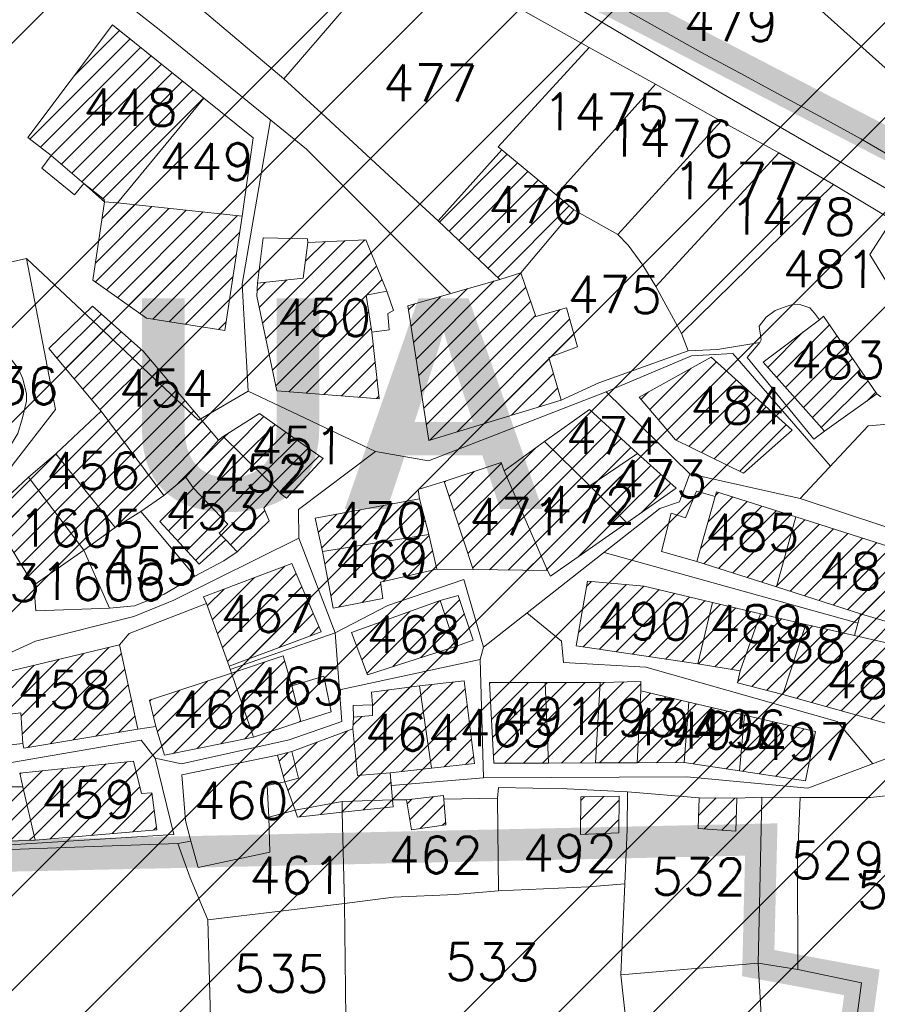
# Model space of a CAD drawing. Header units: metres. Extents: x 578835 to 593571, y 248557 to 255108.
# Tile 40 of 251: x 581186 to 581268, y 252228 to 252322. Entities that reach past the tile are written whole.
import ezdxf

# ---------------------------------------------------------------- set-up
doc = ezdxf.new("R2010")
doc.units = ezdxf.units.M
doc.linetypes.add('CACHEX2', pattern=[0.75, 0.5, -0.25])
doc.linetypes.add('SOLID_LINE', pattern=[0])
for name, color, linetype, lineweight in [('Cad-BATIMENT_BATI_LEGER13', 7, 'SOLID_LINE', 0), ('Cad-BATIMENT_BATI_PRIVE12', 7, 'SOLID_LINE', 0), ('Cad-BATIMENT_BATI_PRIVE12_HACH', 7, 'SOLID_LINE', 0), ('Cad-PARCELLAIRE_PARCELLE1', 250, 'SOLID_LINE', 0), ('Cad-RESEAU_ROUT_AXE_DE_VOIE26', 255, 'SOLID_LINE', 0), ('Cad-TOPONYMIE_NUMERO_DE_PARCELL182', 250, 'SOLID_LINE', 0), ('PLU', 7, 'CACHEX2', 5), ('PPRIF - contour', 10, 'Continuous', 9)]:
    doc.layers.add(name, color=color, linetype=linetype, lineweight=lineweight)
doc.layers.add('PLU nom', color=7, linetype='Continuous')
doc.styles.get("Standard").update_dxf_attribs({"font": 'arialbd_0.ttf', "height": 50})
doc.styles.add('TEXTSTYLE_45_11', font='txt.shx', dxfattribs={"oblique": 50})

msp = doc.modelspace()

# ---------------------------------------------------------------- hatches: boundary and pattern name
at = {"layer": 'Cad-BATIMENT_BATI_PRIVE12_HACH', "ltscale": 0.4}
h = msp.add_hatch(dxfattribs=at)
h.set_pattern_fill('ANSI31', color=256, scale=0.4, style=0)
h.paths.add_polyline_path([(581203.709, 252314.365), (581195.051, 252321.33), (581187.045, 252310.635), (581189.247, 252308.923), (581192.35, 252306.288), (581194.284, 252304.768), (581194.302, 252304.548), (581195.548, 252304.429)])
h = msp.add_hatch(dxfattribs=at)
h.set_pattern_fill('ANSI31', color=256, scale=0.4, style=0)
h.paths.add_polyline_path([(581238.793, 252303.79), (581237.108, 252305.208), (581231.972, 252309.464), (581225.938, 252302.725), (581231.764, 252297.187), (581233.773, 252297.801)])
h = msp.add_hatch(dxfattribs=at)
h.set_pattern_fill('ANSI31', color=256, scale=0.4, style=0)
h.paths.add_polyline_path([(581205.705, 252292.347), (581207.359, 252303.188), (581195.548, 252304.429), (581194.302, 252304.548), (581193.192, 252297.105), (581198.273, 252293.508)])
h = msp.add_hatch(dxfattribs=at)
h.set_pattern_fill('ANSI31', color=256, scale=0.4, style=0)
h.paths.add_polyline_path([(581219.649, 252292.167), (581219.105, 252295.692), (581221.053, 252296.077), (581219.083, 252300.929), (581213.585, 252300.689), (581213.122, 252297.311), (581208.79, 252296.834), (581208.731, 252295.607), (581210.632, 252286.626), (581220.341, 252285.868)])
h = msp.add_hatch(dxfattribs=at)
h.set_pattern_fill('ANSI31', color=256, scale=0.4, style=0)
h.paths.add_polyline_path([(581236.418, 252289.773), (581239.139, 252290.781), (581238.088, 252294.479), (581235.18, 252293.682), (581233.773, 252297.801), (581231.764, 252297.187), (581223.068, 252294.676), (581225.031, 252281.915), (581237.576, 252285.745)])
h = msp.add_hatch(dxfattribs=at)
h.set_pattern_fill('ANSI31', color=256, scale=0.4, style=0)
h.paths.add_polyline_path([(581205.092, 252281.928), (581197.961, 252290.368), (581193.154, 252294.642), (581189.036, 252290.622), (581193.98, 252284.681), (581199.918, 252276.709), (581201.995, 252278.439)])
h = msp.add_hatch(dxfattribs=at)
h.set_pattern_fill('ANSI31', color=256, scale=0.4, style=0)
h.paths.add_polyline_path([(581267.524, 252286.338), (581262.46, 252293.715), (581262.079, 252293.349), (581256.723, 252289.338), (581262.541, 252282.803)])
h = msp.add_hatch(dxfattribs=at)
h.set_pattern_fill('ANSI31', color=256, scale=0.4, style=0)
h.paths.add_polyline_path([(581254.882, 252278.818), (581259.49, 252282.884), (581251.819, 252289.822), (581244.97, 252286.021), (581248.442, 252281.966)], flags=17)
h = msp.add_hatch(dxfattribs=at)
h.set_pattern_fill('ANSI31', color=256, scale=0.4, style=0)
h.paths.add_polyline_path([(581254.882, 252278.818), (581259.49, 252282.884), (581251.819, 252289.822), (581244.97, 252286.021), (581248.442, 252281.966)], flags=17)
h = msp.add_hatch(dxfattribs=at)
h.set_pattern_fill('ANSI31', color=256, scale=0.4, style=0)
h.paths.add_polyline_path([(581199.918, 252276.709), (581193.98, 252284.681), (581189.702, 252280.652), (581195.307, 252273.65), (581197.732, 252275.188)])
h = msp.add_hatch(dxfattribs=at)
h.set_pattern_fill('ANSI31', color=256, scale=0.4, style=0)
h.paths.add_polyline_path([(581213.903, 252280.987), (581209, 252284.484), (581205.554, 252282.304), (581210.763, 252277.16), (581211.03, 252276.849), (581211.556, 252276.446), (581215.044, 252280.191)])
h = msp.add_hatch(dxfattribs=at)
h.set_pattern_fill('ANSI31', color=256, scale=0.4, style=0)
h.paths.add_polyline_path([(581240.311, 252277.606), (581244.841, 252280.665), (581240.283, 252284.858), (581236.002, 252281.826)])
h = msp.add_hatch(dxfattribs=at)
h.set_pattern_fill('ANSI31', color=256, scale=0.4, style=0)
h.paths.add_polyline_path([(581210.763, 252277.16), (581205.554, 252282.304), (581205.092, 252281.928), (581201.995, 252278.439), (581202.745, 252277.387), (581205.993, 252273.982), (581205.159, 252273.13), (581205.792, 252272.507), (581206.872, 252271.372), (581209.925, 252274.303), (581209.415, 252275.484)])
h = msp.add_hatch(dxfattribs=at)
h.set_pattern_fill('ANSI31', color=256, scale=0.4, style=0)
h.paths.add_polyline_path([(581240.311, 252277.606), (581236.002, 252281.826), (581232.192, 252279.051), (581236.283, 252269.585), (581236.569, 252269.055), (581243.817, 252274.11)])
h = msp.add_hatch(dxfattribs=at)
h.set_pattern_fill('ANSI31', color=256, scale=0.4, style=0)
h.paths.add_polyline_path([(581195.307, 252273.65), (581189.702, 252280.652), (581187.083, 252278.427), (581192.35, 252271.507)])
h = msp.add_hatch(dxfattribs=at)
h.set_pattern_fill('ANSI31', color=256, scale=0.4, style=0)
h.paths.add_polyline_path([(581248.489, 252277.398), (581244.841, 252280.665), (581240.311, 252277.606), (581243.817, 252274.11)])
h = msp.add_hatch(dxfattribs=at)
h.set_pattern_fill('ANSI31', color=256, scale=0.4, style=0)
h.paths.add_polyline_path([(581236.283, 252269.585), (581232.192, 252279.051), (581231.888, 252279.811), (581226.509, 252278.024), (581229.262, 252269.666)])
h = msp.add_hatch(dxfattribs=at)
h.set_pattern_fill('ANSI31', color=256, scale=0.4, style=0)
h.paths.add_polyline_path([(581192.35, 252271.507), (581187.083, 252278.427), (581183.408, 252275.002), (581187.598, 252268.209)])
h = msp.add_hatch(dxfattribs=at)
h.set_pattern_fill('ANSI31', color=256, scale=0.4, style=0)
h.paths.add_polyline_path([(581205.993, 252273.982), (581202.745, 252277.387), (581199.551, 252274.218), (581203.262, 252270.181), (581205.792, 252272.507), (581205.159, 252273.13)])
h = msp.add_hatch(dxfattribs=at)
h.set_pattern_fill('ANSI31', color=256, scale=0.4, style=0)
h.paths.add_polyline_path([(581257.997, 252268.043), (581259.84, 252274.663), (581252.306, 252277.051), (581252.183, 252276.593), (581250.463, 252270.431)])
h = msp.add_hatch(dxfattribs=at)
h.set_pattern_fill('ANSI31', color=256, scale=0.4, style=0)
h.paths.add_polyline_path([(581225.037, 252272.998), (581224.173, 252276.385), (581214.275, 252274.551), (581214.951, 252271.374)])
h = msp.add_hatch(dxfattribs=at)
h.set_pattern_fill('ANSI31', color=256, scale=0.4, style=0)
h.paths.add_polyline_path([(581270.436, 252268.183), (581270.419, 252271.305), (581259.84, 252274.663), (581257.997, 252268.043), (581265.958, 252265.472), (581272.129, 252263.643), (581271.719, 252267.625)])
h = msp.add_hatch(dxfattribs=at)
h.set_pattern_fill('ANSI31', color=256, scale=0.4, style=0)
h.paths.add_polyline_path([(581225.801, 252269.72), (581225.037, 252272.998), (581214.951, 252271.374), (581215.97, 252266.001), (581220.674, 252266.944), (581220.466, 252268.492)])
h = msp.add_hatch(dxfattribs=at)
h.set_pattern_fill('ANSI31', color=256, scale=0.4, style=0)
h.paths.add_polyline_path([(581214.837, 252263.785), (581212.07, 252270.248), (581203.679, 252267.096), (581203.984, 252266.456), (581206.125, 252260.506)])
h = msp.add_hatch(dxfattribs=at)
h.set_pattern_fill('ANSI31', color=256, scale=0.4, style=0)
h.paths.add_polyline_path([(581250.533, 252260.735), (581251.942, 252266.54), (581245.469, 252268.113), (581240.076, 252268.561), (581239.015, 252262.454)])
h = msp.add_hatch(dxfattribs=at)
h.set_pattern_fill('ANSI31', color=256, scale=0.4, style=0)
h.paths.add_polyline_path([(581229.244, 252262.983), (581227.818, 252267.212), (581226.129, 252266.736), (581227.564, 252262.396)])
h = msp.add_hatch(dxfattribs=at)
h.set_pattern_fill('ANSI31', color=256, scale=0.4, style=0)
h.paths.add_polyline_path([(581227.564, 252262.396), (581226.129, 252266.736), (581217.729, 252263.694), (581219.216, 252259.693)])
h = msp.add_hatch(dxfattribs=at)
h.set_pattern_fill('ANSI31', color=256, scale=0.4, style=0)
h.paths.add_polyline_path([(581254.548, 252260.068), (581256.482, 252265.47), (581251.942, 252266.54), (581250.533, 252260.735)])
h = msp.add_hatch(dxfattribs=at)
h.set_pattern_fill('ANSI31', color=256, scale=0.4, style=0)
h.paths.add_polyline_path([(581258.602, 252257.845), (581260.774, 252264.482), (581256.482, 252265.47), (581254.548, 252260.068), (581254.311, 252258.933)])
h = msp.add_hatch(dxfattribs=at)
h.set_pattern_fill('ANSI31', color=256, scale=0.4, style=0)
h.paths.add_polyline_path([(581272.535, 252261.784), (581272.129, 252263.643), (581265.958, 252265.472), (581265.395, 252263.422)])
h = msp.add_hatch(dxfattribs=at)
h.set_pattern_fill('ANSI31', color=256, scale=0.4, style=0)
h.paths.add_polyline_path([(581271.174, 252254.313), (581272.535, 252261.784), (581265.395, 252263.422), (581260.774, 252264.482), (581258.602, 252257.845)])
h = msp.add_hatch(dxfattribs=at)
h.set_pattern_fill('ANSI31', color=256, scale=0.4, style=0)
h.paths.add_polyline_path([(581197.474, 252254.543), (581195.736, 252262.535), (581184.906, 252259.96), (581182.274, 252258.852), (581182.87, 252255.675), (581186.384, 252256.079), (581186.543, 252253.185), (581186.659, 252252.756)])
h = msp.add_hatch(dxfattribs=at)
h.set_pattern_fill('ANSI31', color=256, scale=0.4, style=0)
h.paths.add_polyline_path([(581212.91, 252255.27), (581212.047, 252258.658), (581211.239, 252261.486), (581206.35, 252259.856), (581208.411, 252253.776)])
h = msp.add_hatch(dxfattribs=at)
h.set_pattern_fill('ANSI31', color=256, scale=0.4, style=0)
h.paths.add_polyline_path([(581208.411, 252253.776), (581206.35, 252259.856), (581198.562, 252257.308), (581199.182, 252254.8), (581199.99, 252252.081)])
h = msp.add_hatch(dxfattribs=at)
h.set_pattern_fill('ANSI31', color=256, scale=0.4, style=0)
h.paths.add_polyline_path([(581229.389, 252251.292), (581228.408, 252259.119), (581224.166, 252258.66), (581225.307, 252250.842)])
h = msp.add_hatch(dxfattribs=at)
h.set_pattern_fill('ANSI31', color=256, scale=0.4, style=0)
h.paths.add_polyline_path([(581236.402, 252251.311), (581236.088, 252258.974), (581230.811, 252258.982), (581231.205, 252251.329)])
h = msp.add_hatch(dxfattribs=at)
h.set_pattern_fill('ANSI31', color=256, scale=0.4, style=0)
h.paths.add_polyline_path([(581240.841, 252251.349), (581241.284, 252258.967), (581236.088, 252258.974), (581236.402, 252251.311)])
h = msp.add_hatch(dxfattribs=at)
h.set_pattern_fill('ANSI31', color=256, scale=0.4, style=0)
h.paths.add_polyline_path([(581244.8, 252251.341), (581245.139, 252258.171), (581245.145, 252259.058), (581241.284, 252258.967), (581240.841, 252251.349)])
h = msp.add_hatch(dxfattribs=at)
h.set_pattern_fill('ANSI31', color=256, scale=0.4, style=0)
h.paths.add_polyline_path([(581225.307, 252250.842), (581224.166, 252258.66), (581219.603, 252258.055), (581219.704, 252256.837), (581219.697, 252255.83), (581217.9, 252255.683), (581217.833, 252254.567), (581218.28, 252250.145), (581221.393, 252250.402)])
h = msp.add_hatch(dxfattribs=at)
h.set_pattern_fill('ANSI31', color=256, scale=0.4, style=0)
h.paths.add_polyline_path([(581249.249, 252251.379), (581249.679, 252257.101), (581245.139, 252258.171), (581244.8, 252251.341)])
h = msp.add_hatch(dxfattribs=at)
h.set_pattern_fill('ANSI31', color=256, scale=0.4, style=0)
h.paths.add_polyline_path([(581254.51, 252250.593), (581254.977, 252255.866), (581249.679, 252257.101), (581249.249, 252251.379)])
h = msp.add_hatch(dxfattribs=at)
h.set_pattern_fill('ANSI31', color=256, scale=0.4, style=0)
h.paths.add_polyline_path([(581261.699, 252254.311), (581254.977, 252255.866), (581254.51, 252250.593), (581260.767, 252249.66)])
h = msp.add_hatch(dxfattribs=at)
h.set_pattern_fill('ANSI31', color=256, scale=0.4, style=0)
h.paths.add_polyline_path([(581218.28, 252250.145), (581217.833, 252254.567), (581212.072, 252252.414), (581212.692, 252249.905), (581211.403, 252249.566), (581212.371, 252246.866), (581216.836, 252247.681), (581221.605, 252247.857), (581221.393, 252250.402)])
h = msp.add_hatch(dxfattribs=at)
h.set_pattern_fill('ANSI31', color=256, scale=0.4, style=0)
h.paths.add_polyline_path([(581212.692, 252249.905), (581212.072, 252252.414), (581210.703, 252252.074), (581211.403, 252249.566)])
h = msp.add_hatch(dxfattribs=at)
h.set_pattern_fill('ANSI31', color=256, scale=0.4, style=0)
h.paths.add_polyline_path([(581197.82, 252248.436), (581197.064, 252251.504), (581190.775, 252250.861), (581186.283, 252250.384), (581186.553, 252249.066), (581187.714, 252244.03), (581199.251, 252244.995), (581198.798, 252248.519)])
h = msp.add_hatch(dxfattribs=at)
h.set_pattern_fill('ANSI31', color=256, scale=0.4, style=0)
h.paths.add_polyline_path([(581184, 252249.074), (581184.511, 252243.884), (581187.714, 252244.03), (581186.553, 252249.066)])
h = msp.add_hatch(dxfattribs=at)
h.set_pattern_fill('ANSI31', color=256, scale=0.4, style=0)
h.paths.add_polyline_path([(581216.838, 252246.674), (581216.836, 252247.681), (581212.371, 252246.866), (581212.586, 252246.216)])
h = msp.add_hatch(dxfattribs=at)
h.set_pattern_fill('ANSI31', color=256, scale=0.4, style=0)
h.paths.add_polyline_path([(581221.66, 252247.188), (581221.605, 252247.857), (581216.836, 252247.681), (581216.838, 252246.674)])
h = msp.add_hatch(dxfattribs=at)
h.set_pattern_fill('ANSI31', color=256, scale=0.4, style=0)
h.paths.add_polyline_path([(581226.665, 252245.486), (581226.463, 252247.921), (581226.435, 252248.251), (581222.921, 252247.857), (581223.409, 252244.991)])
h = msp.add_hatch(dxfattribs=at)
h.set_pattern_fill('ANSI31', color=256, scale=0.4, style=0)
h.paths.add_polyline_path([(581243.082, 252248.191), (581239.461, 252248.117), (581239.435, 252244.547), (581243.047, 252244.73)])
h = msp.add_hatch(dxfattribs=at)
h.set_pattern_fill('ANSI31', color=256, scale=0.4, style=0)
h.paths.add_polyline_path([(581254.16, 252244.88), (581254.232, 252248.001), (581250.682, 252248.037), (581250.591, 252245.135)])
at = {"layer": 'PPRIF - contour', "lineweight": 15}
h = msp.add_hatch(dxfattribs=at)
h.set_pattern_fill('ANSI34', color=30, scale=2, style=0)
h.paths.add_polyline_path([(583168.563, 249236.59), (583178.018, 249273.371), (583184.15, 249314.361), (583186.861, 249348.538), (583183.822, 249412.652), (583188.31, 249497.753), (583209.561, 249638.586), (583209.574, 249654.158), (583202.865, 249764.695), (583181.217, 249772.537), (583212.176, 249841.808), (583235.325, 249974.643), (583193.508, 249985.09), (583186.041, 250045.538), (583188.281, 250067.18), (583195.803, 250078.066), (583245.779, 250078.374), (583251.006, 250132.851), (583194.255, 250138.821), (583209.938, 250168.324), (583209.192, 250188.473), (583208.211, 250203.797), (583217.427, 250267.608), (583213.637, 250277.412), (583256.983, 250284.741), (583262.34, 250350.343), (583266.18, 250436.385), (583274.5, 250436.705), (583214.427, 250499.326), (583184.557, 250537.386), (583218.907, 250547.087), (583241.067, 250552.071), (583269.685, 250547.087), (583271.178, 250569.475), (583274.912, 250580.669), (583286.485, 250597.775), (583293.659, 250716.618), (583278.73, 250731.444), (583193.669, 250750.251), (583156.784, 250759.278), (583135.707, 250831.497), (583141.387, 250856.489), (583145.687, 250864.012), (583161.098, 250891.596), (583169.341, 250905.209), (583172.566, 250920.255), (583171.491, 250936.376), (583169.31, 250950.596), (583181.853, 251003.257), (583206.946, 251084.031), (583216.623, 251114.123), (583232.392, 251161.769), (583245.294, 251209.414), (583234.537, 251210.943), (583234.102, 251288.091), (583244.661, 251288.395), (583237.898, 251328.727), (583229.541, 251356.008), (583200.135, 251357.422), (583190.458, 251371.394), (583189.742, 251379.633), (583190.1, 251406.143), (583244.216, 251415.815), (583256.043, 251419.039), (583270.737, 251430.861), (583295.465, 251440.892), (583325.212, 251451.639), (583340.941, 251464.425), (583366.004, 251457.911), (583398.586, 251444.884), (583422.146, 251436.366), (583417.634, 251462.922), (583418.136, 251495.992), (583409.113, 251546.097), (583400.09, 251585.18), (583359.989, 251579.167), (583344.951, 251609.23), (583333.923, 251624.763), (583325.903, 251633.281), (583319.387, 251648.313), (583296.328, 251649.315), (583292.318, 251666.852), (583282.007, 251764.42), (583240.649, 251790.033), (583212.777, 251805.761), (583221.318, 251831.824), (583251.438, 251830.476), (583273.016, 251828.229), (583262.669, 251903.929), (583199.689, 251895.441), (583192.946, 251945.32), (583256.331, 251954.307), (583243.744, 252050.47), (583214.519, 252068.269), (583208.675, 252073.662), (583201.932, 252137.92), (583178.106, 252135.224), (583183.95, 252176.116), (583226.692, 252181.654), (583216.802, 252253.102), (583210.958, 252307.924), (583193.36, 252422.328), (583178.975, 252519.839), (583167.73, 252607.656), (583178.519, 252614.396), (583188.294, 252625.386), (583184.932, 252642.048), (583192.127, 252639.752), (583210.89, 252641.896), (583205.046, 252676.946), (583200.102, 252708.471), (583205.047, 252708.021), (583194.965, 252797.379), (583191.018, 252799.282), (583173.513, 252800.605), (583168.085, 252797.592), (583165.674, 252793.819), (583165.687, 252787.685), (583073.046, 252815.41), (583065.656, 252814.127), (583065.945, 252812.698), (583046.852, 252808.327), (583047.037, 252816.036), (582997.149, 252812.424), (582995.856, 252782.45), (582980.164, 252787.719), (582949.885, 252804.923), (582947.272, 252800.693), (582935.186, 252777.609), (582924.381, 252768.799), (582917.32, 252760.631), (582910.909, 252748.498), (582903.76, 252736.42), (582879.998, 252724.861), (582817.578, 252706.152), (582782.586, 252696.366), (582747.692, 252696.564), (582653.194, 252726.317), (582583.506, 252736.696), (582547.525, 252745.889), (582391.945, 252693.832), (582342.713, 252696.564), (582258, 252701.111), (582228.887, 252730.03), (582194.303, 252754.652), (582137.149, 252749.124), (582028.372, 252701.219), (581997.029, 252701.833), (581923.093, 252643.994), (581895.437, 252653.821), (581782.973, 252699.884), (581749.172, 252724.451), (581694.476, 252730.592), (581626.875, 252779.726), (581623.687, 252832.132), (581568.991, 252867.14), (581549.94, 252902.762), (581520.904, 252875.837), (581488.947, 252861.097), (581415.097, 252871.658), (581333.975, 252861.217), (581285.875, 252845.898), (581226.262, 252859.41), (581213.267, 252848.955), (581176.792, 252829.189), (581135.617, 252832.26), (581093.827, 252851.299), (581026.18, 252865.712), (580894.223, 252859.979), (580764.178, 252821.754), (580666.252, 252837.887), (580606.967, 252807.307), (580553.369, 252825.956), (580518.377, 252831.195), (580426.244, 252844.576), (580314.775, 252864.478), (580232.541, 252861.612), (580193.337, 252877.857), (579737.676, 252731.062), (579339.287, 252594.914), (579467.338, 252529.951), (579492.264, 252526.532), (579537.877, 252506.869), (579628.295, 252501.984), (579673.341, 252488.267), (579756.552, 252421.244), (579801.623, 252412.316), (579849.52, 252376.66), (579890.086, 252373.241), (579954.112, 252362.984), (580003.083, 252331.222), (580020.687, 252319.858), (580037.793, 252307.647), (580048.545, 252295.436), (580067.118, 252269.549), (580095.491, 252178.456), (580127.662, 252086.629), (580157.217, 252011.667), (580209.32, 251928.46), (580208.407, 251858.236), (580196.239, 251818.108), (580206.293, 251790.301), (580227.075, 251716.538), (580274.529, 251673.977), (580324.823, 251599.611), (580345.204, 251567.995), (580352.272, 251548.445), (580380.562, 251474.572), (580498.131, 251465.113), (580632.339, 251425.65), (580688.866, 251403.811), (580902.998, 251328.657), (581057.225, 251304.455), (581128.894, 251277.446), (581306.24, 251176.526), (581363.597, 251156.145), (581418.404, 251079.718), (581465.722, 250967.171), (581546.021, 250830.875), (581604.72, 250760.441), (581621.29, 250710.763), (581635.31, 250677.644), (581677.372, 250643.252), (581761.495, 250538.801), (581878.029, 250481.581), (581978.359, 250416.045), (582083.64, 250336.153), (582132.063, 250252.958), (582193.117, 250147.319), (582211.342, 250118.178), (582217.79, 250080.348), (582244.217, 249930.086), (582252.917, 249788.799), (582279.874, 249720.73), (582264.137, 249693.228), (582229.1, 249576.982), (582243.693, 249504.205), (582236.527, 249458.372), (582233.123, 249417.209), (582207.888, 249404.14), (582210.7, 249314.663), (582282.52, 249136.36), (582365.794, 249069.627), (582329.506, 248868.658), (582370.33, 248802.928), (582389.986, 248830.882), (582435.345, 248829.371), (582475.809, 248930.643), (582488.184, 248933.831), (582505.036, 248934.935), (582536.556, 248931.025), (582545.583, 248873.463), (582547.732, 248837.809), (582559.275, 248733.3), (582660.263, 248731.964), (582707.748, 248722.606), (582711.091, 248844.251), (582713.767, 248853.608), (582730.11, 248933.313), (582770.568, 249048.626), (582781.223, 249070.775), (582782.863, 249074.054), (582786.69, 249073.507), (582794.345, 249066.403), (582795.985, 249060.391), (582801.999, 249037.438), (582837.536, 249029.241), (582847.924, 249019.404), (582859.405, 249022.683), (582870.887, 249021.59), (582882.915, 249029.787), (582897.677, 249024.869), (582894.41, 249004.614), (582898.784, 248991.498), (582903.157, 248984.94), (582914.708, 248986.014), (582980.863, 249040.118), (583036.718, 249107.474), (583089.788, 249152.852), (583096.956, 249144.664), (583169.289, 249123.724), (583150.902, 249178.852), (583158.771, 249200.147)])

# ---------------------------------------------------------------- linework, layer by layer
at = {"layer": 'Cad-BATIMENT_BATI_LEGER13'}
msp.add_lwpolyline([(581213.122, 252297.311), (581213.585, 252300.689), (581213.558, 252301.019), (581209.349, 252301.119), (581208.79, 252296.834), (581213.122, 252297.311), (581213.122, 252297.311)], close=True, dxfattribs=at)
msp.add_lwpolyline([(581213.122, 252297.311), (581213.585, 252300.689), (581213.558, 252301.019), (581209.349, 252301.119), (581208.79, 252296.834), (581213.122, 252297.311), (581213.122, 252297.311)], close=True, dxfattribs=at)
at = {"layer": 'Cad-BATIMENT_BATI_PRIVE12'}
for points in [[(581203.709, 252314.365), (581195.051, 252321.33), (581187.045, 252310.635), (581189.247, 252308.923), (581192.35, 252306.288), (581194.284, 252304.768), (581194.302, 252304.548), (581195.548, 252304.429), (581203.709, 252314.365), (581203.709, 252314.365)], [(581238.793, 252303.79), (581237.108, 252305.208), (581231.972, 252309.464), (581225.938, 252302.725), (581231.764, 252297.187), (581233.773, 252297.801), (581238.793, 252303.79), (581238.793, 252303.79)], [(581205.705, 252292.347), (581207.359, 252303.188), (581195.548, 252304.429), (581194.302, 252304.548), (581193.192, 252297.105), (581198.273, 252293.508), (581205.705, 252292.347), (581205.705, 252292.347)], [(581219.649, 252292.167), (581219.105, 252295.692), (581221.053, 252296.077), (581219.083, 252300.929), (581213.585, 252300.689), (581213.122, 252297.311), (581208.79, 252296.834), (581208.731, 252295.607), (581210.632, 252286.626), (581220.341, 252285.868), (581219.649, 252292.167), (581219.649, 252292.167)], [(581236.418, 252289.773), (581239.139, 252290.781), (581238.088, 252294.479), (581235.18, 252293.682), (581233.773, 252297.801), (581231.764, 252297.187), (581223.068, 252294.676), (581225.031, 252281.915), (581237.576, 252285.745), (581236.418, 252289.773), (581236.418, 252289.773)], [(581205.092, 252281.928), (581197.961, 252290.368), (581193.154, 252294.642), (581189.036, 252290.622), (581193.98, 252284.681), (581199.918, 252276.709), (581201.995, 252278.439), (581205.092, 252281.928), (581205.092, 252281.928)], [(581267.524, 252286.338), (581262.46, 252293.715), (581262.079, 252293.349), (581256.723, 252289.338), (581262.541, 252282.803), (581267.524, 252286.338), (581267.524, 252286.338)], [(581254.882, 252278.818), (581259.49, 252282.884), (581251.819, 252289.822), (581244.97, 252286.021), (581248.442, 252281.966), (581254.882, 252278.818), (581254.882, 252278.818)], [(581254.882, 252278.818), (581259.49, 252282.884), (581251.819, 252289.822), (581244.97, 252286.021), (581248.442, 252281.966), (581254.882, 252278.818), (581254.882, 252278.818)], [(581199.918, 252276.709), (581193.98, 252284.681), (581189.702, 252280.652), (581195.307, 252273.65), (581197.732, 252275.188), (581199.918, 252276.709), (581199.918, 252276.709)], [(581213.903, 252280.987), (581209, 252284.484), (581205.554, 252282.304), (581210.763, 252277.16), (581211.03, 252276.849), (581211.556, 252276.446), (581215.044, 252280.191), (581213.903, 252280.987), (581213.903, 252280.987)], [(581240.311, 252277.606), (581244.841, 252280.665), (581240.283, 252284.858), (581236.002, 252281.826), (581240.311, 252277.606), (581240.311, 252277.606)], [(581210.763, 252277.16), (581205.554, 252282.304), (581205.092, 252281.928), (581201.995, 252278.439), (581202.745, 252277.387), (581205.993, 252273.982), (581205.159, 252273.13), (581205.792, 252272.507), (581206.872, 252271.372), (581209.925, 252274.303), (581209.415, 252275.484), (581210.763, 252277.16), (581210.763, 252277.16)], [(581240.311, 252277.606), (581236.002, 252281.826), (581232.192, 252279.051), (581236.283, 252269.585), (581236.569, 252269.055), (581243.817, 252274.11), (581240.311, 252277.606), (581240.311, 252277.606)], [(581195.307, 252273.65), (581189.702, 252280.652), (581187.083, 252278.427), (581192.35, 252271.507), (581195.307, 252273.65), (581195.307, 252273.65)], [(581248.489, 252277.398), (581244.841, 252280.665), (581240.311, 252277.606), (581243.817, 252274.11), (581248.489, 252277.398), (581248.489, 252277.398)], [(581236.283, 252269.585), (581232.192, 252279.051), (581231.888, 252279.811), (581226.509, 252278.024), (581229.262, 252269.666), (581236.283, 252269.585), (581236.283, 252269.585)], [(581192.35, 252271.507), (581187.083, 252278.427), (581183.408, 252275.002), (581187.598, 252268.209), (581192.35, 252271.507), (581192.35, 252271.507)], [(581205.993, 252273.982), (581202.745, 252277.387), (581199.551, 252274.218), (581203.262, 252270.181), (581205.792, 252272.507), (581205.159, 252273.13), (581205.993, 252273.982), (581205.993, 252273.982)], [(581257.997, 252268.043), (581259.84, 252274.663), (581252.306, 252277.051), (581252.183, 252276.593), (581250.463, 252270.431), (581257.997, 252268.043), (581257.997, 252268.043)], [(581225.037, 252272.998), (581224.173, 252276.385), (581214.275, 252274.551), (581214.951, 252271.374), (581225.037, 252272.998), (581225.037, 252272.998)], [(581270.436, 252268.183), (581270.419, 252271.305), (581259.84, 252274.663), (581257.997, 252268.043), (581265.958, 252265.472), (581272.129, 252263.643), (581271.719, 252267.625), (581270.436, 252268.183), (581270.436, 252268.183)], [(581225.801, 252269.72), (581225.037, 252272.998), (581214.951, 252271.374), (581215.97, 252266.001), (581220.674, 252266.944), (581220.466, 252268.492), (581225.801, 252269.72), (581225.801, 252269.72)], [(581214.837, 252263.785), (581212.07, 252270.248), (581203.679, 252267.096), (581203.984, 252266.456), (581206.125, 252260.506), (581214.837, 252263.785), (581214.837, 252263.785)], [(581250.533, 252260.735), (581251.942, 252266.54), (581245.469, 252268.113), (581240.076, 252268.561), (581239.015, 252262.454), (581250.533, 252260.735), (581250.533, 252260.735)], [(581229.244, 252262.983), (581227.818, 252267.212), (581226.129, 252266.736), (581227.564, 252262.396), (581229.244, 252262.983), (581229.244, 252262.983)], [(581227.564, 252262.396), (581226.129, 252266.736), (581217.729, 252263.694), (581219.216, 252259.693), (581227.564, 252262.396), (581227.564, 252262.396)], [(581254.548, 252260.068), (581256.482, 252265.47), (581251.942, 252266.54), (581250.533, 252260.735), (581254.548, 252260.068), (581254.548, 252260.068)], [(581258.602, 252257.845), (581260.774, 252264.482), (581256.482, 252265.47), (581254.548, 252260.068), (581254.311, 252258.933), (581258.602, 252257.845), (581258.602, 252257.845)], [(581272.535, 252261.784), (581272.129, 252263.643), (581265.958, 252265.472), (581265.395, 252263.422), (581272.535, 252261.784), (581272.535, 252261.784)], [(581271.174, 252254.313), (581272.535, 252261.784), (581265.395, 252263.422), (581260.774, 252264.482), (581258.602, 252257.845), (581271.174, 252254.313), (581271.174, 252254.313)], [(581197.474, 252254.543), (581195.736, 252262.535), (581184.906, 252259.96), (581182.274, 252258.852), (581182.87, 252255.675), (581186.384, 252256.079), (581186.543, 252253.185), (581186.659, 252252.756), (581197.474, 252254.543), (581197.474, 252254.543)], [(581212.91, 252255.27), (581212.047, 252258.658), (581211.239, 252261.486), (581206.35, 252259.856), (581208.411, 252253.776), (581212.91, 252255.27), (581212.91, 252255.27)], [(581208.411, 252253.776), (581206.35, 252259.856), (581198.562, 252257.308), (581199.182, 252254.8), (581199.99, 252252.081), (581208.411, 252253.776), (581208.411, 252253.776)], [(581229.389, 252251.292), (581228.408, 252259.119), (581224.166, 252258.66), (581225.307, 252250.842), (581229.389, 252251.292), (581229.389, 252251.292)], [(581236.402, 252251.311), (581236.088, 252258.974), (581230.811, 252258.982), (581231.205, 252251.329), (581236.402, 252251.311), (581236.402, 252251.311)], [(581240.841, 252251.349), (581241.284, 252258.967), (581236.088, 252258.974), (581236.402, 252251.311), (581240.841, 252251.349), (581240.841, 252251.349)], [(581244.8, 252251.341), (581245.139, 252258.171), (581245.145, 252259.058), (581241.284, 252258.967), (581240.841, 252251.349), (581244.8, 252251.341), (581244.8, 252251.341)], [(581225.307, 252250.842), (581224.166, 252258.66), (581219.603, 252258.055), (581219.704, 252256.837), (581219.697, 252255.83), (581217.9, 252255.683), (581217.833, 252254.567), (581218.28, 252250.145), (581221.393, 252250.402), (581225.307, 252250.842), (581225.307, 252250.842)], [(581249.249, 252251.379), (581249.679, 252257.101), (581245.139, 252258.171), (581244.8, 252251.341), (581249.249, 252251.379), (581249.249, 252251.379)], [(581254.51, 252250.593), (581254.977, 252255.866), (581249.679, 252257.101), (581249.249, 252251.379), (581254.51, 252250.593), (581254.51, 252250.593)], [(581261.699, 252254.311), (581254.977, 252255.866), (581254.51, 252250.593), (581260.767, 252249.66), (581261.699, 252254.311), (581261.699, 252254.311)], [(581218.28, 252250.145), (581217.833, 252254.567), (581212.072, 252252.414), (581212.692, 252249.905), (581211.403, 252249.566), (581212.371, 252246.866), (581216.836, 252247.681), (581221.605, 252247.857), (581221.393, 252250.402), (581218.28, 252250.145), (581218.28, 252250.145)], [(581212.692, 252249.905), (581212.072, 252252.414), (581210.703, 252252.074), (581211.403, 252249.566), (581212.692, 252249.905), (581212.692, 252249.905)], [(581197.82, 252248.436), (581197.064, 252251.504), (581190.775, 252250.861), (581186.283, 252250.384), (581186.553, 252249.066), (581187.714, 252244.03), (581199.251, 252244.995), (581198.798, 252248.519), (581197.82, 252248.436), (581197.82, 252248.436)], [(581184, 252249.074), (581184.511, 252243.884), (581187.714, 252244.03), (581186.553, 252249.066), (581184, 252249.074), (581184, 252249.074)], [(581216.838, 252246.674), (581216.836, 252247.681), (581212.371, 252246.866), (581212.586, 252246.216), (581216.838, 252246.674), (581216.838, 252246.674)], [(581221.66, 252247.188), (581221.605, 252247.857), (581216.836, 252247.681), (581216.838, 252246.674), (581221.66, 252247.188), (581221.66, 252247.188)], [(581226.665, 252245.486), (581226.463, 252247.921), (581226.435, 252248.251), (581222.921, 252247.857), (581223.409, 252244.991), (581226.665, 252245.486), (581226.665, 252245.486)], [(581243.082, 252248.191), (581239.461, 252248.117), (581239.435, 252244.547), (581243.047, 252244.73), (581243.082, 252248.191), (581243.082, 252248.191)], [(581254.16, 252244.88), (581254.232, 252248.001), (581250.682, 252248.037), (581250.591, 252245.135), (581254.16, 252244.88), (581254.16, 252244.88)]]:
    msp.add_lwpolyline(points, close=True, dxfattribs=at)
at = {"layer": 'Cad-PARCELLAIRE_PARCELLE1'}
for points in [[(581276.289, 252348.486), (581275.424, 252346.068), (581276.226, 252338.332), (581277.938, 252333.572), (581280.096, 252328.509), (581293.54, 252314.469), (581284.593, 252306.144), (581280.985, 252307.856), (581270.118, 252315.644), (581260.773, 252324.01), (581252.06, 252331.643), (581253.141, 252333.521), (581248.755, 252336.714), (581243.212, 252339.936), (581236.288, 252343.816), (581237.869, 252344.622), (581246.113, 252353.55), (581248.382, 252356.975), (581261.234, 252352.135), (581264.707, 252350.973), (581270.084, 252349.747), (581276.289, 252348.486), (581276.289, 252348.486)], [(581202.975, 252323.218), (581203.418, 252323.813), (581201.742, 252325.122), (581199.976, 252326.531), (581198.477, 252324.736), (581193.227, 252328.425), (581191.532, 252329.953), (581187.528, 252333.523), (581184.355, 252336.049), (581180.485, 252338.96), (581177.597, 252340.945), (581171.572, 252345.018), (581169.674, 252346.089), (581166.841, 252347.416), (581169.857, 252347.883), (581177.324, 252350.174), (581189.1, 252345.361), (581199.69, 252340.886), (581204.693, 252333.28), (581210.124, 252328.493), (581217.016, 252322.828), (581211.303, 252316.216), (581202.975, 252323.218), (581202.975, 252323.218)], [(581243.389, 252322.898), (581253.141, 252333.521), (581252.06, 252331.643), (581260.773, 252324.01), (581270.118, 252315.644), (581280.985, 252307.856), (581284.593, 252306.144), (581281.685, 252305.347), (581280.297, 252305.227), (581279.211, 252305.365), (581277.19, 252305.868), (581275.917, 252306.316), (581273.591, 252307.57), (581272.807, 252308.064), (581272.071, 252307.002), (581271.724, 252307.194), (581266.012, 252310.507), (581262.475, 252312.447), (581257.288, 252315.247), (581254.963, 252316.501), (581250.82, 252318.725), (581243.389, 252322.898), (581243.389, 252322.898)], [(581217.016, 252322.828), (581211.303, 252316.216), (581214.87, 252312.949), (581220.855, 252307.43), (581225.938, 252302.725), (581231.972, 252309.464), (581231.625, 252309.766), (581240.23, 252319.18), (581231.766, 252323.939), (581222.517, 252329.072), (581217.016, 252322.828), (581217.016, 252322.828)], [(581194.302, 252304.548), (581195.548, 252304.429), (581203.709, 252314.365), (581195.408, 252321.028), (581195.051, 252321.33), (581187.045, 252310.635), (581189.247, 252308.923), (581188.351, 252307.733), (581191.454, 252305.207), (581192.35, 252306.288), (581194.302, 252304.548), (581194.302, 252304.548)], [(581240.23, 252319.18), (581231.625, 252309.766), (581231.972, 252309.464), (581237.108, 252305.208), (581246.539, 252315.694), (581240.23, 252319.18), (581240.23, 252319.18)], [(581246.539, 252315.694), (581237.108, 252305.208), (581238.793, 252303.79), (581242.946, 252301.456), (581252.768, 252312.198), (581246.539, 252315.694), (581246.539, 252315.694)], [(581194.302, 252304.548), (581195.548, 252304.429), (581203.709, 252314.365), (581208.39, 252310.621), (581207.359, 252303.188), (581205.705, 252292.347), (581198.273, 252293.508), (581193.192, 252297.105), (581194.302, 252304.548), (581194.302, 252304.548)], [(581252.768, 252312.198), (581258.213, 252309.196), (581246.571, 252296.522), (581245.329, 252298.536), (581243.936, 252300.431), (581242.946, 252301.456), (581252.768, 252312.198), (581252.768, 252312.198)], [(581231.972, 252309.464), (581225.938, 252302.725), (581231.764, 252297.187), (581233.773, 252297.801), (581238.793, 252303.79), (581237.108, 252305.208), (581231.972, 252309.464), (581231.972, 252309.464)], [(581258.213, 252309.196), (581263.407, 252306.167), (581249.003, 252292.046), (581246.571, 252296.522), (581258.213, 252309.196), (581258.213, 252309.196)], [(581249.629, 252290.426), (581241.149, 252287.375), (581237.576, 252285.745), (581225.031, 252281.915), (581223.068, 252294.676), (581231.764, 252297.187), (581233.773, 252297.801), (581238.793, 252303.79), (581242.946, 252301.456), (581243.936, 252300.431), (581245.329, 252298.536), (581246.571, 252296.522), (581249.003, 252292.046), (581249.629, 252290.426), (581249.629, 252290.426)], [(581268.959, 252302.845), (581270.002, 252302.149), (581273.711, 252299.22), (581276.903, 252296.474), (581277.438, 252295.962), (581283.995, 252289.491), (581283.693, 252289.134), (581286.022, 252286.983), (581284.719, 252284.758), (581280.139, 252287.274), (581279.631, 252287.458), (581278.742, 252287.265), (581277.481, 252286.605), (581275.4, 252285.762), (581269.128, 252295.832), (581266.841, 252299.539), (581268.959, 252302.845), (581268.959, 252302.845)], [(581220.341, 252285.868), (581219.649, 252292.167), (581221.276, 252292.415), (581221.148, 252293.962), (581221.708, 252294.227), (581221.053, 252296.077), (581219.083, 252300.929), (581213.585, 252300.689), (581213.558, 252301.019), (581209.349, 252301.119), (581208.79, 252296.834), (581208.731, 252295.607), (581210.632, 252286.626), (581220.341, 252285.868), (581220.341, 252285.868)], [(581201.995, 252278.439), (581205.092, 252281.928), (581197.961, 252290.368), (581193.154, 252294.642), (581189.036, 252290.622), (581193.98, 252284.681), (581199.918, 252276.709), (581201.995, 252278.439), (581201.995, 252278.439)], [(581267.524, 252286.338), (581262.541, 252282.803), (581261.539, 252282.052), (581255.21, 252289.768), (581256.408, 252291.205), (581256.549, 252291.444), (581256.359, 252292.762), (581257.033, 252293.605), (581257.886, 252294.227), (581259.006, 252294.658), (581259.645, 252294.823), (581260.313, 252294.768), (581261.159, 252294.503), (581261.614, 252293.981), (581262.079, 252293.349), (581262.46, 252293.715), (581267.524, 252286.338), (581267.524, 252286.338)], [(581259.49, 252282.884), (581251.819, 252289.822), (581244.97, 252286.021), (581248.442, 252281.966), (581254.882, 252278.818), (581259.49, 252282.884), (581259.49, 252282.884)], [(581178.689, 252283.185), (581179.345, 252284.248), (581175.592, 252286.718), (581176.538, 252289.255), (581180.825, 252286.262), (581182.137, 252288.377), (581183.371, 252289.376), (581184.34, 252289.568), (581185.497, 252289.55), (581186.139, 252288.717), (581186.551, 252287.747), (581186.92, 252286.328), (581186.895, 252285.65), (581186.535, 252284.066), (581186.075, 252282.574), (581184.259, 252279.644), (581178.689, 252283.185), (581178.689, 252283.185)], [(581192.35, 252271.507), (581194.784, 252266.023), (581197.159, 252266.226), (581199.95, 252267.343), (581202.865, 252269.037), (581197.732, 252275.188), (581199.918, 252276.709), (581193.98, 252284.681), (581189.702, 252280.652), (581195.307, 252273.65), (581192.35, 252271.507), (581192.35, 252271.507)], [(581210.763, 252277.16), (581205.554, 252282.304), (581209, 252284.484), (581213.903, 252280.987), (581215.044, 252280.191), (581211.556, 252276.446), (581211.03, 252276.849), (581210.763, 252277.16), (581210.763, 252277.16)], [(581236.002, 252281.826), (581240.283, 252284.858), (581244.841, 252280.665), (581240.311, 252277.606), (581236.002, 252281.826), (581236.002, 252281.826)], [(581201.995, 252278.439), (581205.092, 252281.928), (581205.554, 252282.304), (581210.763, 252277.16), (581209.415, 252275.484), (581209.925, 252274.303), (581206.872, 252271.372), (581205.792, 252272.507), (581205.159, 252273.13), (581205.993, 252273.982), (581202.745, 252277.387), (581201.995, 252278.439), (581201.995, 252278.439)], [(581236.283, 252269.585), (581232.192, 252279.051), (581236.002, 252281.826), (581240.311, 252277.606), (581243.817, 252274.11), (581236.569, 252269.055), (581236.283, 252269.585), (581236.283, 252269.585)], [(581187.083, 252278.427), (581189.702, 252280.652), (581195.307, 252273.65), (581192.35, 252271.507), (581187.083, 252278.427), (581187.083, 252278.427)], [(581244.841, 252280.665), (581240.311, 252277.606), (581243.817, 252274.11), (581248.489, 252277.398), (581244.841, 252280.665), (581244.841, 252280.665)], [(581225.801, 252269.72), (581225.037, 252272.998), (581224.173, 252276.385), (581224.02, 252277.264), (581226.509, 252278.024), (581231.888, 252279.811), (581232.192, 252279.051), (581236.283, 252269.585), (581229.262, 252269.666), (581225.801, 252269.72), (581225.801, 252269.72)], [(581192.35, 252271.507), (581187.083, 252278.427), (581183.408, 252275.002), (581187.598, 252268.209), (581192.35, 252271.507), (581192.35, 252271.507)], [(581199.918, 252276.709), (581197.732, 252275.188), (581202.865, 252269.037), (581205.628, 252270.494), (581206.872, 252271.372), (581205.792, 252272.507), (581205.159, 252273.13), (581205.993, 252273.982), (581202.745, 252277.387), (581201.995, 252278.439), (581199.918, 252276.709), (581199.918, 252276.709)], [(581257.997, 252268.043), (581259.84, 252274.663), (581252.306, 252277.051), (581252.183, 252276.593), (581250.412, 252277.114), (581249.386, 252274.578), (581248.023, 252275.017), (581247.089, 252271.373), (581250.463, 252270.431), (581257.997, 252268.043), (581257.997, 252268.043)], [(581214.951, 252271.374), (581214.275, 252274.551), (581224.173, 252276.385), (581225.037, 252272.998), (581214.951, 252271.374), (581214.951, 252271.374)], [(581259.84, 252274.663), (581270.419, 252271.305), (581270.436, 252268.183), (581271.719, 252267.625), (581272.129, 252263.643), (581265.958, 252265.472), (581257.997, 252268.043), (581259.84, 252274.663), (581259.84, 252274.663)], [(581225.037, 252272.998), (581214.951, 252271.374), (581215.97, 252266.001), (581220.674, 252266.944), (581220.466, 252268.492), (581225.801, 252269.72), (581225.037, 252272.998), (581225.037, 252272.998)], [(581192.35, 252271.507), (581187.598, 252268.209), (581187.8, 252265.774), (581194.784, 252266.023), (581192.35, 252271.507), (581192.35, 252271.507)], [(581203.984, 252266.456), (581203.679, 252267.096), (581212.07, 252270.248), (581214.837, 252263.785), (581206.125, 252260.506), (581203.984, 252266.456), (581203.984, 252266.456)], [(581250.533, 252260.735), (581239.015, 252262.454), (581240.076, 252268.561), (581245.469, 252268.113), (581251.942, 252266.54), (581250.533, 252260.735), (581250.533, 252260.735)], [(581206.125, 252260.506), (581206.35, 252259.856), (581198.562, 252257.308), (581199.182, 252254.8), (581197.474, 252254.543), (581186.659, 252252.756), (581186.543, 252253.185), (581179.106, 252252.351), (581178.133, 252257.176), (581182.274, 252258.852), (581184.906, 252259.96), (581195.736, 252262.535), (581196.632, 252263.616), (581203.984, 252266.456), (581206.125, 252260.506), (581206.125, 252260.506)], [(581226.129, 252266.736), (581217.729, 252263.694), (581219.216, 252259.693), (581227.564, 252262.396), (581226.129, 252266.736), (581226.129, 252266.736)], [(581254.548, 252260.068), (581250.533, 252260.735), (581251.942, 252266.54), (581256.482, 252265.47), (581254.548, 252260.068), (581254.548, 252260.068)], [(581258.602, 252257.845), (581254.311, 252258.933), (581254.548, 252260.068), (581256.482, 252265.47), (581260.774, 252264.482), (581258.602, 252257.845), (581258.602, 252257.845)], [(581258.602, 252257.845), (581260.774, 252264.482), (581265.395, 252263.422), (581265.958, 252265.472), (581272.129, 252263.643), (581272.535, 252261.784), (581271.174, 252254.313), (581258.602, 252257.845), (581258.602, 252257.845)], [(581206.35, 252259.856), (581208.411, 252253.776), (581212.91, 252255.27), (581215.799, 252256.177), (581215.106, 252259.573), (581212.047, 252258.658), (581211.239, 252261.486), (581206.35, 252259.856), (581206.35, 252259.856)], [(581206.35, 252259.856), (581198.562, 252257.308), (581199.182, 252254.8), (581199.99, 252252.081), (581208.411, 252253.776), (581206.35, 252259.856), (581206.35, 252259.856)], [(581225.307, 252250.842), (581224.166, 252258.66), (581228.408, 252259.119), (581229.389, 252251.292), (581225.307, 252250.842), (581225.307, 252250.842)], [(581231.205, 252251.329), (581230.811, 252258.982), (581236.088, 252258.974), (581236.402, 252251.311), (581231.205, 252251.329), (581231.205, 252251.329)], [(581240.841, 252251.349), (581241.284, 252258.967), (581236.088, 252258.974), (581236.402, 252251.311), (581240.841, 252251.349), (581240.841, 252251.349)], [(581244.8, 252251.341), (581245.139, 252258.171), (581245.145, 252259.058), (581241.284, 252258.967), (581240.841, 252251.349), (581244.8, 252251.341), (581244.8, 252251.341)], [(581225.307, 252250.842), (581221.393, 252250.402), (581218.28, 252250.145), (581217.833, 252254.567), (581217.9, 252255.683), (581217.888, 252256.8), (581219.704, 252256.837), (581219.603, 252258.055), (581224.166, 252258.66), (581225.307, 252250.842), (581225.307, 252250.842)], [(581245.139, 252258.171), (581249.679, 252257.101), (581249.249, 252251.379), (581244.8, 252251.341), (581245.139, 252258.171), (581245.139, 252258.171)], [(581249.249, 252251.379), (581249.679, 252257.101), (581254.977, 252255.866), (581254.51, 252250.593), (581249.249, 252251.379), (581249.249, 252251.379)], [(581254.977, 252255.866), (581261.699, 252254.311), (581260.767, 252249.66), (581254.51, 252250.593), (581254.977, 252255.866), (581254.977, 252255.866)], [(581202.475, 252243.924), (581201.981, 252245.893), (581201.623, 252250.204), (581210.703, 252252.074), (581212.072, 252252.414), (581212.692, 252249.905), (581211.403, 252249.566), (581209.705, 252249.209), (581209.873, 252246.215), (581209.978, 252242.873), (581203.175, 252241.416), (581202.475, 252243.924), (581202.475, 252243.924)], [(581187.714, 252244.03), (581199.251, 252244.995), (581198.798, 252248.519), (581197.82, 252248.436), (581197.064, 252251.504), (581190.775, 252250.861), (581186.283, 252250.384), (581186.553, 252249.066), (581187.714, 252244.03), (581187.714, 252244.03)], [(581231.637, 252239.216), (581231.56, 252248.014), (581231.637, 252249.021), (581238.16, 252248.895), (581243.873, 252248.594), (581243.847, 252245.024), (581243.611, 252239.879), (581240.178, 252239.584), (581231.637, 252239.216), (581231.637, 252239.216)], [(581243.611, 252239.879), (581243.847, 252245.024), (581243.873, 252248.594), (581250.682, 252248.037), (581254.232, 252248.001), (581256.607, 252248.084), (581256.393, 252237.812), (581256.274, 252232.347), (581243.26, 252231.263), (581243.611, 252239.879), (581243.611, 252239.879)], [(581204.088, 252236.482), (581217.065, 252238.004), (581216.838, 252246.674), (581216.836, 252247.681), (581212.371, 252246.866), (581209.873, 252246.215), (581209.978, 252242.873), (581203.175, 252241.416), (581202.475, 252243.924), (581201.257, 252243.714), (581202.43, 252240.463), (581204.088, 252236.482), (581204.088, 252236.482)], [(581217.065, 252238.004), (581216.838, 252246.674), (581216.836, 252247.681), (581221.605, 252247.857), (581222.921, 252247.857), (581226.435, 252248.251), (581226.463, 252247.921), (581231.56, 252248.014), (581231.637, 252239.216), (581227.545, 252238.877), (581221.708, 252238.609), (581217.065, 252238.004), (581217.065, 252238.004)], [(581256.274, 252232.347), (581260.031, 252231.761), (581259.995, 252242.125), (581260.237, 252248.058), (581256.607, 252248.084), (581256.393, 252237.812), (581256.274, 252232.347), (581256.274, 252232.347)], [(581217.065, 252238.004), (581221.708, 252238.609), (581227.545, 252238.877), (581231.637, 252239.216), (581240.178, 252239.584), (581243.611, 252239.879), (581243.26, 252231.263), (581246.713, 252199.559), (581246.064, 252199.504), (581243.885, 252198.881), (581242.267, 252198.524), (581239.11, 252197.809), (581231.55, 252196.516), (581231.507, 252216.914), (581217.298, 252216.288), (581217.065, 252238.004), (581217.065, 252238.004)], [(581204.088, 252236.482), (581205.129, 252198.112), (581205.627, 252198.039), (581207.898, 252197.564), (581213.648, 252196.814), (581217.545, 252196.467), (581217.298, 252216.288), (581217.065, 252238.004), (581204.088, 252236.482), (581204.088, 252236.482)], [(581243.26, 252231.263), (581246.713, 252199.559), (581248.919, 252199.853), (581251.562, 252199.734), (581254.152, 252199.286), (581255.666, 252198.966), (581258.033, 252202.171), (581257.363, 252203.343), (581258.277, 252204.194), (581257.438, 252215.272), (581256.6, 252226.35), (581256.274, 252232.347), (581243.26, 252231.263), (581243.26, 252231.263)], [(581256.274, 252232.347), (581256.6, 252226.35), (581257.438, 252215.272), (581258.277, 252204.194), (581262.484, 252208.114), (581265.195, 252209.232), (581266.343, 252209.323), (581265.979, 252212.757), (581265.627, 252217.966), (581265.097, 252223.376), (581266.066, 252230.481), (581260.031, 252231.761), (581256.274, 252232.347), (581256.274, 252232.347)]]:
    msp.add_lwpolyline(points, close=True, dxfattribs=at)
for points in [[(581267.881, 252286.036), (581267.524, 252286.338), (581262.46, 252293.715), (581262.079, 252293.349), (581261.614, 252293.981), (581261.159, 252294.503), (581260.313, 252294.768), (581259.645, 252294.823), (581259.006, 252294.658), (581257.886, 252294.227), (581257.033, 252293.605), (581256.359, 252292.762), (581256.549, 252291.444), (581256.408, 252291.205), (581252.423, 252290.546), (581249.629, 252290.426), (581249.003, 252292.046), (581263.407, 252306.167), (581268.959, 252302.845), (581266.841, 252299.539), (581269.128, 252295.832)], [(581265.097, 252223.376), (581266.066, 252230.481), (581260.031, 252231.761), (581260.031, 252231.761), (581260.031, 252231.761), (581259.995, 252242.125), (581260.237, 252248.058), (581266.92, 252248.05), (581270.015, 252248.427)], [(581184.575, 252243.105), (581191.479, 252243.345), (581201.257, 252243.714), (581202.43, 252240.463), (581204.088, 252236.482), (581205.129, 252198.112), (581203.446, 252198.523), (581201.772, 252198.835), (581200.499, 252199.283), (581197.586, 252200.6), (581194.734, 252202.147), (581192.019, 252203.154), (581189.151, 252203.912), (581187.896, 252204.141), (581185.884, 252204.534)]]:
    msp.add_lwpolyline(points, dxfattribs=at)
at = {"layer": 'Cad-RESEAU_ROUT_AXE_DE_VOIE26'}
for p, q in [((581186.893, 252299.155), (581175.914, 252296.78)), ((581265.732, 252264.606), (581241.652, 252271.302))]:
    msp.add_line(p, q, dxfattribs=at)
for points in [[(581227.066, 252295.894), (581213.44, 252309.548), (581199.625, 252320.738), (581179.63, 252336.452), (581172.273, 252341.253), (581165.538, 252345.131), (581159.108, 252348.389), (581148.698, 252351.646), (581141.55, 252354.919)], [(581287.49, 252226.178), (581282.827, 252231.049), (581280.441, 252237.629), (581290.902, 252244.267), (581296.816, 252255.346), (581297.645, 252262.372), (581296.505, 252271.697), (581293.469, 252279.518), (581289.741, 252286.866), (581284.463, 252293.597), (581277.525, 252299.702), (581269.654, 252305.084), (581252.717, 252314.881), (581231.483, 252327.512), (581210.048, 252338.697), (581183.183, 252350.76)], [(581210.048, 252312.305), (581207.343, 252296.744), (581207.918, 252286.596), (581219.976, 252280.884)], [(581126.829, 252273.154), (581123.522, 252273.756), (581120.388, 252274.906), (581117.583, 252274.617), (581108.766, 252271.887), (581099.747, 252268.8), (581087.092, 252265.041), (581086.239, 252269.815), (581083.627, 252275.539), (581092.436, 252277.251), (581093.668, 252276.454), (581107.148, 252281.365), (581117.856, 252283.442), (581122.725, 252280.854), (581127.494, 252279.633), (581135.213, 252279.487), (581144.454, 252280.089), (581157.634, 252282.06), (581158.063, 252272.252), (581175.55, 252271.119), (581182.34, 252274.96), (581185.645, 252279.664), (581189.643, 252284.852), (581186.893, 252299.155)], [(581186.893, 252299.155), (581203.201, 252283.847), (581207.918, 252286.596)], [(581263.116, 252279.477), (581253.876, 252290.146), (581249.945, 252289.945), (581241.861, 252286.522)], [(581249.775, 252278.765), (581241.861, 252286.522), (581225.027, 252279.98), (581219.976, 252280.884), (581212.695, 252275.37), (581212.716, 252272.667)], [(581273.074, 252253.492), (581273.715, 252262.185), (581272.093, 252272.5), (581260.241, 252276.415), (581266.684, 252283.291), (581274.17, 252283.936), (581279.42, 252285.744), (581282.542, 252283.038), (581283.91, 252251.229)], [(581230.227, 252262.327), (581246.949, 252275.464), (581248.798, 252276.099), (581249.775, 252278.765), (581260.241, 252276.415)], [(581216.162, 252263.665), (581212.716, 252272.667), (581200.864, 252266.777), (581197.082, 252265.219), (581187.749, 252262.882), (581181.175, 252259.897), (581175.686, 252256.814)], [(581216.572, 252258.276), (581229.899, 252261.153), (581230.227, 252262.327), (581228.368, 252268.725), (581221.168, 252266.263), (581216.162, 252263.665)], [(581234.33, 252265.56), (581237.632, 252262.893), (581237.797, 252260.877), (581245.614, 252260.432), (581263.76, 252255.264), (581267.133, 252251.25)], [(581206.223, 252260.196), (581216.162, 252263.665), (581216.8, 252255.262), (581211.791, 252253.533), (581201.61, 252251.242), (581199.1, 252251.788), (581197.766, 252253.504), (581185.482, 252251.378), (581176.742, 252250.971), (581175.686, 252256.814), (581160.194, 252253.734), (581145.063, 252249.673)], [(581221.505, 252249.214), (581230.227, 252249.929), (581229.899, 252261.153)], [(581296.816, 252255.346), (581281.92, 252250.605), (581274.055, 252251.2), (581273.074, 252253.492), (581260.982, 252248.94), (581249.509, 252250.02), (581230.227, 252249.929)], [(581183.8, 252249.046), (581184.339, 252243.516), (581200.864, 252244.564), (581199.1, 252251.788)]]:
    msp.add_lwpolyline(points, dxfattribs=at)
at = {"layer": 'PLU', "color": 7, "ltscale": 6, "const_width": 3}
for points in [[(581280.141, 252227.159), (581286.611, 252222.111), (581293.048, 252222.265), (581299.331, 252225.48), (581304.388, 252230.533), (581307.3, 252238.496), (581313.43, 252252.278), (581318.794, 252262.078), (581321.26, 252271.804), (581320.188, 252285.126), (581319.115, 252297.223), (581311.912, 252308.402), (581305.322, 252315.14), (581298.372, 252320.473), (581284.102, 252305.636), (581272.917, 252307.755), (581242.621, 252323.467), (581207.397, 252340.228), (581186.442, 252349.202), (581178.129, 252340.184)], [(581160.457, 252241.995), (581256.56, 252244.081), (581256.271, 252232.363), (581266.098, 252230.533), (581265.121, 252223.422), (581277.178, 252226.452), (581279.217, 252207.942), (581271.377, 252209.517), (581268.152, 252209.458), (581262.507, 252208.209), (581258.28, 252204.303), (581257.379, 252203.373), (581258.022, 252202.191), (581265.724, 252195.113), (581265.724, 252195.113), (581265.724, 252195.113), (581265.724, 252195.113), (581270.835, 252192.447), (581281.169, 252184.162)]]:
    msp.add_lwpolyline(points, dxfattribs=at)

# ---------------------------------------------------------------- texts
at = {"layer": 'Cad-TOPONYMIE_NUMERO_DE_PARCELL182', "style": 'TEXTSTYLE_45_11'}
for s, p in [('479', (581249.162, 252319.814)), ('477', (581220.674, 252314.094)), ('448', (581192.26, 252311.794)), ('1475', (581235.815, 252311.342)), ('1476', (581241.962, 252308.844)), ('449', (581199.484, 252306.655)), ('1477', (581248.147, 252304.79)), ('476', (581230.655, 252302.552)), ('1478', (581253.539, 252301.45)), ('481', (581258.57, 252296.456)), ('475', (581238.165, 252294.039)), ('450', (581210.609, 252291.863)), ('483', (581259.326, 252287.833)), ('436', (581180.979, 252285.383)), ('454', (581195.63, 252285.158)), ('484', (581249.789, 252283.523)), ('474', (581237.999, 252280.655)), ('451', (581208.158, 252279.732)), ('456', (581188.741, 252277.338)), ('452', (581204.628, 252277.094)), ('473', (581242.458, 252276.563)), ('472', (581235.658, 252274.098)), ('453', (581200.015, 252273.536)), ('470', (581215.917, 252272.574)), ('471', (581228.827, 252272.98)), ('1605', (581186.098, 252271.881)), ('485', (581251.199, 252271.493)), ('469', (581216.1, 252268.912)), ('455', (581194.102, 252268.312)), ('486', (581261.975, 252267.815)), ('433', (581179.229, 252266.733)), ('1606', (581188.167, 252266.809)), ('467', (581205.281, 252263.773)), ('490', (581240.985, 252263.068)), ('489', (581251.596, 252262.832)), ('468', (581219.121, 252261.809)), ('488', (581255.622, 252260.938)), ('487', (581262.669, 252257.506)), ('458', (581186.009, 252256.6)), ('465', (581208.035, 252256.921)), ('466', (581200.717, 252254.699)), ('491', (581231.883, 252254.057)), ('493', (581239.802, 252253.94)), ('464', (581218.945, 252252.534)), ('463', (581227.895, 252252.948)), ('494', (581243.915, 252253.053)), ('495', (581247.982, 252252.724)), ('496', (581250.028, 252252.889)), ('497', (581255.984, 252251.659)), ('459', (581188.278, 252246.201)), ('460', (581202.75, 252246.067)), ('462', (581221.186, 252240.907)), ('492', (581233.914, 252241.075)), ('529', (581259.315, 252240.394)), ('461', (581207.996, 252238.977)), ('532', (581246.127, 252238.853)), ('528', (581265.598, 252237.576)), ('533', (581226.569, 252230.765)), ('535', (581206.542, 252229.661))]:
    msp.add_text(s, height=3.491, rotation=359.58868, dxfattribs=at).set_placement(p)
at = {"layer": 'PLU nom', "insert": (581216.361, 252295.404), "char_height": 20, "width": 195.3422, "attachment_point": 2}
msp.add_mtext('UA', dxfattribs=at)

doc.saveas('drawing.dxf')
